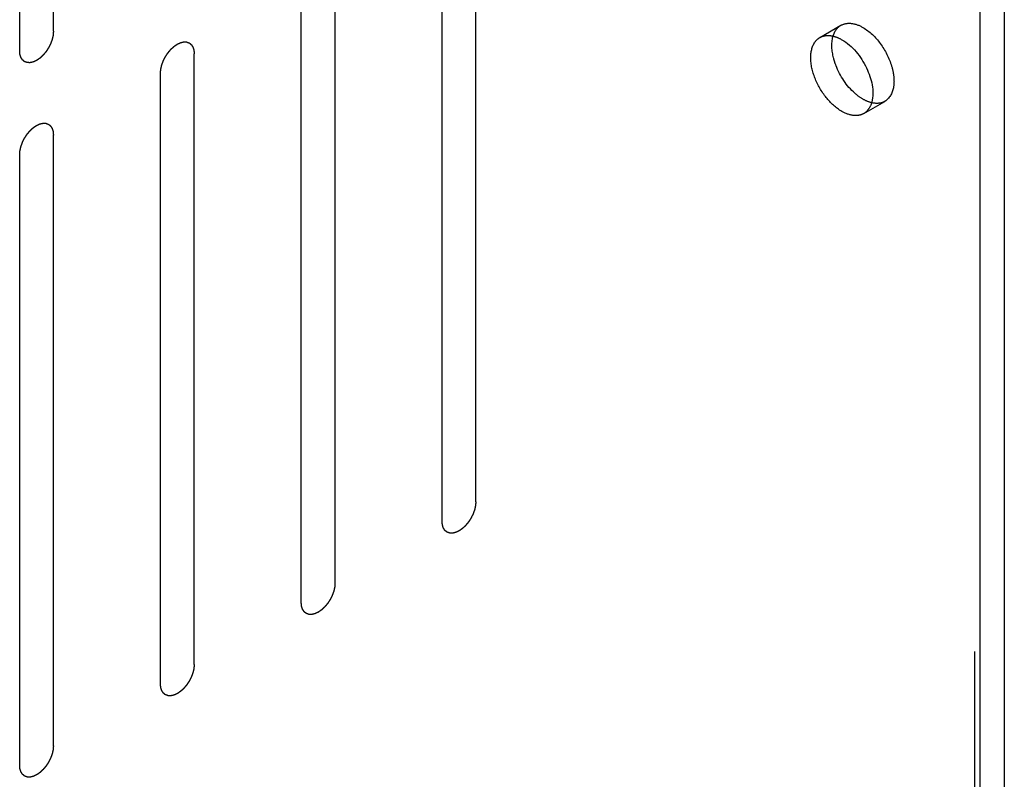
# Model space of a CAD drawing. Header units: inches. Extents: x 5 to 265, y 5 to 171.
# Tile 203 of 212: x 216.6 to 218.15, y 131.2 to 132.39. Entities that reach past the tile are written whole.
import ezdxf

# ---------------------------------------------------------------- set-up
doc = ezdxf.new("R2010")
doc.units = ezdxf.units.IN
doc.header["$LTSCALE"] = 14.96
doc.header["$MEASUREMENT"] = 0
doc.linetypes.add('HIDDEN', pattern=[0.2, 0.1, -0.1])
doc.layers.get('0').update_dxf_attribs({"linetype": 'CONTINUOUS'})
for name, color, linetype in [('03_ALL_AXES', 7, 'CONTINUOUS'), ('08_ALL_COSMETICS', 7, 'CONTINUOUS'), ('DEFAULT_2', 7, 'HIDDEN')]:
    doc.layers.add(name, color=color, linetype=linetype)

msp = doc.modelspace()

# ---------------------------------------------------------------- linework, layer by layer
at = {"color": 7, "linetype": 'Continuous'}
for p, q in [((218.15, 137.3515), (218.15, 71.2483)), ((218.1123, 71.1956), (218.1123, 137.3323))]:
    msp.add_line(p, q, dxfattribs=at)
at = {"layer": '03_ALL_AXES', "color": 7, "linetype": 'HIDDEN'}
for p, q in [((217.8601, 132.3657), (217.8933, 132.3849)), ((217.9291, 132.2462), (217.9623, 132.2654))]:
    msp.add_line(p, q, dxfattribs=at)
for points in [[(217.8855, 132.3777), (217.8876, 132.3806), (217.8902, 132.3831), (217.8933, 132.3849)], [(217.8601, 132.3657), (217.8631, 132.3675), (217.8667, 132.3685), (217.8702, 132.3688)], [(217.8702, 132.3688), (217.8741, 132.3692), (217.8781, 132.3687), (217.8819, 132.3677)], [(217.8807, 132.367), (217.8817, 132.3708), (217.8833, 132.3745), (217.8855, 132.3777)], [(217.8523, 132.3585), (217.8543, 132.3614), (217.857, 132.3639), (217.8601, 132.3657)], [(217.8819, 132.3677), (217.8863, 132.3665), (217.8906, 132.3646), (217.8946, 132.3623)], [(217.9405, 132.2634), (217.9361, 132.2646), (217.9318, 132.2665), (217.9278, 132.2688)], [(217.9417, 132.2641), (217.9406, 132.2603), (217.9391, 132.2566), (217.9368, 132.2534)], [(217.9291, 132.2462), (217.926, 132.2444), (217.9225, 132.2434), (217.919, 132.2431)], [(217.9368, 132.2534), (217.9348, 132.2505), (217.9321, 132.248), (217.9291, 132.2462)]]:
    msp.add_open_spline(points, degree=3, dxfattribs=at)
for points, knots in [([(217.8933, 132.3849), (217.898, 132.3876), (217.9107, 132.3895), (217.9221, 132.3848), (217.9278, 132.3815)], [0, 0, 0, 0, 0.45002, 1, 1, 1, 1]), ([(217.9278, 132.3815), (217.9385, 132.3753), (217.9572, 132.3567), (217.972, 132.3279), (217.9769, 132.3034), (217.9767, 132.2836), (217.9695, 132.2696), (217.9623, 132.2654)], [0, 0, 0, 0, 0.271139, 0.563812, 0.698594, 0.816737, 1, 1, 1, 1]), ([(217.8946, 132.2496), (217.8851, 132.255), (217.8681, 132.2711), (217.8512, 132.3006), (217.8437, 132.3313), (217.8475, 132.3516), (217.8523, 132.3585)], [0, 0, 0, 0, 0.258394, 0.541451, 0.799846, 1, 1, 1, 1]), ([(217.8855, 132.3214), (217.884, 132.3254), (217.8793, 132.34), (217.8778, 132.3563), (217.8807, 132.367)], [0, 0, 0, 0, 0.280454, 1, 1, 1, 1]), ([(217.8946, 132.3623), (217.9116, 132.3525), (217.9362, 132.3215), (217.9464, 132.2816), (217.9417, 132.2641)], [0, 0, 0, 0, 0.520118, 1, 1, 1, 1]), ([(217.9278, 132.2688), (217.9233, 132.2714), (217.905, 132.2851), (217.8919, 132.305), (217.8855, 132.3214)], [0, 0, 0, 0, 0.228715, 1, 1, 1, 1]), ([(217.9623, 132.2654), (217.9608, 132.2645), (217.9539, 132.2615), (217.946, 132.262), (217.9405, 132.2634)], [0, 0, 0, 0, 0.234155, 1, 1, 1, 1]), ([(217.919, 132.2431), (217.917, 132.2429), (217.9085, 132.2431), (217.9003, 132.2463), (217.8946, 132.2496)], [0, 0, 0, 0, 0.225557, 1, 1, 1, 1])]:
    msp.add_open_spline(points, degree=3, knots=knots, dxfattribs=at)
at = {"layer": '08_ALL_COSMETICS', "color": 7, "linetype": 'HIDDEN'}
for p, q in [((216.6553, 132.3755), (216.6553, 133.3349)), ((216.6022, 132.3449), (216.6022, 133.3043)), ((217.3192, 131.6362), (217.3192, 132.5956)), ((217.2662, 131.6056), (217.2662, 132.5649)), ((217.0979, 131.5084), (217.0979, 132.4678)), ((217.0449, 131.4778), (217.0449, 132.4372)), ((216.8766, 131.3806), (216.8766, 132.34)), ((216.8236, 131.35), (216.8236, 132.3094)), ((216.6553, 131.2528), (216.6553, 132.2122)), ((216.6022, 131.2222), (216.6022, 132.1816))]:
    msp.add_line(p, q, dxfattribs=at)
for points in [[(216.6553, 132.3755), (216.6552, 132.375), (216.6551, 132.374), (216.655, 132.3724), (216.6549, 132.3711), (216.6548, 132.3702), (216.6548, 132.3697), (216.6548, 132.3693), (216.6547, 132.3689), (216.6546, 132.3683), (216.6543, 132.3674), (216.654, 132.366), (216.6537, 132.3646), (216.6535, 132.3637), (216.6534, 132.3631), (216.6533, 132.3627), (216.6531, 132.3623), (216.6529, 132.3617), (216.6526, 132.3608), (216.6521, 132.3594), (216.6515, 132.358), (216.6512, 132.357), (216.651, 132.3564), (216.6509, 132.356), (216.6506, 132.3556), (216.6504, 132.3551), (216.6499, 132.3541), (216.6492, 132.3527), (216.6485, 132.3513), (216.648, 132.3504), (216.6477, 132.3498), (216.6475, 132.3494), (216.6473, 132.349), (216.6469, 132.3485), (216.6463, 132.3476), (216.6455, 132.3463), (216.6447, 132.3451), (216.6441, 132.3442), (216.6438, 132.3437), (216.6435, 132.3433), (216.6432, 132.343), (216.6428, 132.3425), (216.6422, 132.3417), (216.6412, 132.3406), (216.6403, 132.3394), (216.6396, 132.3386), (216.6392, 132.3382), (216.639, 132.3378), (216.6386, 132.3375), (216.6382, 132.3372), (216.6375, 132.3365), (216.6365, 132.3355), (216.6354, 132.3346), (216.6347, 132.3339), (216.6343, 132.3335), (216.634, 132.3332), (216.6337, 132.333), (216.6332, 132.3327), (216.6325, 132.3322), (216.6314, 132.3314), (216.6303, 132.3307), (216.6295, 132.3301), (216.6291, 132.3298), (216.6288, 132.3296), (216.6284, 132.3295), (216.628, 132.3292), (216.6273, 132.3289), (216.6262, 132.3284), (216.6251, 132.3279), (216.6244, 132.3276), (216.6239, 132.3274), (216.6236, 132.3272), (216.6233, 132.3271), (216.6229, 132.327), (216.6222, 132.3269), (216.6211, 132.3266), (216.6201, 132.3264), (216.6194, 132.3262), (216.619, 132.3262), (216.6186, 132.3261), (216.6184, 132.3261), (216.618, 132.3261), (216.6173, 132.3261), (216.6164, 132.3262), (216.6154, 132.3262), (216.6147, 132.3262), (216.6144, 132.3262), (216.6141, 132.3262), (216.6138, 132.3263), (216.6135, 132.3265), (216.6129, 132.3267), (216.612, 132.327), (216.6112, 132.3273), (216.6106, 132.3275), (216.6103, 132.3277), (216.61, 132.3277), (216.6098, 132.3279), (216.6095, 132.3281), (216.609, 132.3285), (216.6084, 132.3291), (216.6077, 132.3297), (216.6072, 132.3301), (216.6069, 132.3303), (216.6067, 132.3304), (216.6066, 132.3307), (216.6064, 132.331), (216.606, 132.3316), (216.6055, 132.3324), (216.605, 132.3332), (216.6046, 132.3338), (216.6044, 132.3341), (216.6043, 132.3343), (216.6042, 132.3346), (216.6041, 132.335), (216.6038, 132.3357), (216.6035, 132.3367), (216.6032, 132.3377), (216.603, 132.3385), (216.6029, 132.3389), (216.6027, 132.3391), (216.6027, 132.3395), (216.6027, 132.34), (216.6026, 132.3408), (216.6025, 132.342), (216.6024, 132.3435), (216.6023, 132.3444), (216.6022, 132.3449)], [(216.8236, 132.3094), (216.8236, 132.3099), (216.8237, 132.3109), (216.8238, 132.3125), (216.8239, 132.3138), (216.824, 132.3147), (216.824, 132.3152), (216.8241, 132.3156), (216.8242, 132.316), (216.8243, 132.3166), (216.8245, 132.3175), (216.8248, 132.3189), (216.8251, 132.3203), (216.8253, 132.3213), (216.8255, 132.3218), (216.8255, 132.3222), (216.8257, 132.3226), (216.8259, 132.3232), (216.8263, 132.3242), (216.8268, 132.3256), (216.8273, 132.3269), (216.8276, 132.3279), (216.8278, 132.3285), (216.828, 132.3289), (216.8282, 132.3293), (216.8285, 132.3299), (216.829, 132.3308), (216.8297, 132.3322), (216.8304, 132.3336), (216.8308, 132.3346), (216.8311, 132.3351), (216.8313, 132.3355), (216.8316, 132.3359), (216.8319, 132.3364), (216.8325, 132.3373), (216.8333, 132.3386), (216.8342, 132.3398), (216.8347, 132.3407), (216.8351, 132.3412), (216.8353, 132.3416), (216.8356, 132.342), (216.836, 132.3424), (216.8367, 132.3432), (216.8376, 132.3444), (216.8386, 132.3455), (216.8392, 132.3463), (216.8396, 132.3467), (216.8399, 132.3471), (216.8402, 132.3474), (216.8406, 132.3478), (216.8413, 132.3484), (216.8424, 132.3494), (216.8434, 132.3503), (216.8441, 132.351), (216.8445, 132.3514), (216.8448, 132.3517), (216.8452, 132.3519), (216.8456, 132.3522), (216.8464, 132.3527), (216.8475, 132.3535), (216.8486, 132.3543), (216.8493, 132.3548), (216.8498, 132.3551), (216.8501, 132.3553), (216.8504, 132.3555), (216.8508, 132.3557), (216.8516, 132.356), (216.8527, 132.3565), (216.8537, 132.357), (216.8545, 132.3574), (216.8549, 132.3576), (216.8552, 132.3577), (216.8555, 132.3578), (216.856, 132.3579), (216.8567, 132.358), (216.8577, 132.3583), (216.8587, 132.3585), (216.8595, 132.3587), (216.8599, 132.3588), (216.8602, 132.3589), (216.8605, 132.3588), (216.8609, 132.3588), (216.8615, 132.3588), (216.8625, 132.3588), (216.8634, 132.3587), (216.8641, 132.3587), (216.8645, 132.3587), (216.8648, 132.3587), (216.865, 132.3586), (216.8653, 132.3585), (216.8659, 132.3582), (216.8668, 132.3579), (216.8676, 132.3576), (216.8682, 132.3574), (216.8686, 132.3573), (216.8688, 132.3572), (216.869, 132.357), (216.8693, 132.3568), (216.8698, 132.3564), (216.8705, 132.3558), (216.8712, 132.3552), (216.8716, 132.3549), (216.8719, 132.3546), (216.8721, 132.3545), (216.8723, 132.3542), (216.8725, 132.3539), (216.8728, 132.3533), (216.8733, 132.3525), (216.8738, 132.3517), (216.8742, 132.3512), (216.8744, 132.3508), (216.8746, 132.3506), (216.8746, 132.3503), (216.8748, 132.3499), (216.875, 132.3492), (216.8753, 132.3482), (216.8756, 132.3472), (216.8759, 132.3465), (216.876, 132.3461), (216.8761, 132.3458), (216.8761, 132.3454), (216.8762, 132.3449), (216.8762, 132.3441), (216.8763, 132.3429), (216.8765, 132.3414), (216.8766, 132.3405), (216.8766, 132.34)], [(216.6022, 132.1816), (216.6023, 132.1821), (216.6024, 132.1832), (216.6025, 132.1847), (216.6026, 132.186), (216.6027, 132.1869), (216.6027, 132.1875), (216.6027, 132.1878), (216.6028, 132.1883), (216.603, 132.1888), (216.6032, 132.1898), (216.6035, 132.1911), (216.6038, 132.1925), (216.604, 132.1935), (216.6042, 132.194), (216.6042, 132.1944), (216.6044, 132.1948), (216.6046, 132.1954), (216.605, 132.1964), (216.6055, 132.1978), (216.606, 132.1992), (216.6063, 132.2001), (216.6065, 132.2007), (216.6067, 132.2011), (216.6069, 132.2015), (216.6072, 132.2021), (216.6076, 132.203), (216.6083, 132.2044), (216.609, 132.2058), (216.6095, 132.2068), (216.6098, 132.2073), (216.61, 132.2078), (216.6103, 132.2081), (216.6106, 132.2086), (216.6112, 132.2095), (216.612, 132.2108), (216.6128, 132.2121), (216.6134, 132.213), (216.6138, 132.2135), (216.614, 132.2139), (216.6143, 132.2142), (216.6147, 132.2146), (216.6153, 132.2154), (216.6163, 132.2166), (216.6172, 132.2177), (216.6179, 132.2185), (216.6183, 132.219), (216.6186, 132.2193), (216.6189, 132.2196), (216.6193, 132.22), (216.62, 132.2206), (216.621, 132.2216), (216.6221, 132.2226), (216.6228, 132.2232), (216.6232, 132.2236), (216.6235, 132.2239), (216.6238, 132.2241), (216.6243, 132.2244), (216.625, 132.225), (216.6261, 132.2257), (216.6272, 132.2265), (216.628, 132.227), (216.6284, 132.2273), (216.6288, 132.2276), (216.6291, 132.2277), (216.6295, 132.2279), (216.6303, 132.2282), (216.6313, 132.2287), (216.6324, 132.2292), (216.6332, 132.2296), (216.6336, 132.2298), (216.6339, 132.2299), (216.6342, 132.23), (216.6346, 132.2301), (216.6354, 132.2303), (216.6364, 132.2305), (216.6374, 132.2307), (216.6381, 132.2309), (216.6385, 132.231), (216.6389, 132.2311), (216.6391, 132.231), (216.6395, 132.231), (216.6402, 132.231), (216.6411, 132.231), (216.6421, 132.2309), (216.6428, 132.2309), (216.6431, 132.2309), (216.6434, 132.2309), (216.6437, 132.2308), (216.644, 132.2307), (216.6446, 132.2305), (216.6455, 132.2301), (216.6463, 132.2298), (216.6469, 132.2296), (216.6472, 132.2295), (216.6475, 132.2294), (216.6477, 132.2292), (216.648, 132.229), (216.6485, 132.2286), (216.6491, 132.228), (216.6498, 132.2275), (216.6503, 132.2271), (216.6506, 132.2268), (216.6508, 132.2267), (216.6509, 132.2264), (216.6511, 132.2261), (216.6515, 132.2255), (216.652, 132.2247), (216.6525, 132.2239), (216.6529, 132.2234), (216.6531, 132.2231), (216.6533, 132.2228), (216.6533, 132.2225), (216.6535, 132.2221), (216.6537, 132.2214), (216.654, 132.2204), (216.6543, 132.2194), (216.6545, 132.2187), (216.6547, 132.2183), (216.6548, 132.218), (216.6548, 132.2176), (216.6548, 132.2171), (216.6549, 132.2163), (216.655, 132.2151), (216.6551, 132.2137), (216.6552, 132.2127), (216.6553, 132.2122)], [(217.3192, 131.6362), (217.3192, 131.6357), (217.3191, 131.6346), (217.319, 131.6331), (217.3189, 131.6318), (217.3188, 131.6308), (217.3188, 131.6303), (217.3188, 131.6299), (217.3186, 131.6295), (217.3185, 131.629), (217.3183, 131.628), (217.318, 131.6266), (217.3177, 131.6253), (217.3175, 131.6243), (217.3173, 131.6238), (217.3173, 131.6234), (217.3171, 131.6229), (217.3169, 131.6224), (217.3165, 131.6214), (217.316, 131.62), (217.3155, 131.6186), (217.3152, 131.6176), (217.315, 131.6171), (217.3148, 131.6167), (217.3146, 131.6163), (217.3143, 131.6157), (217.3138, 131.6147), (217.3131, 131.6134), (217.3124, 131.612), (217.312, 131.611), (217.3117, 131.6105), (217.3115, 131.61), (217.3112, 131.6097), (217.3109, 131.6092), (217.3103, 131.6083), (217.3095, 131.607), (217.3086, 131.6057), (217.3081, 131.6048), (217.3077, 131.6043), (217.3075, 131.6039), (217.3072, 131.6036), (217.3068, 131.6031), (217.3061, 131.6024), (217.3052, 131.6012), (217.3042, 131.6001), (217.3036, 131.5993), (217.3032, 131.5988), (217.3029, 131.5985), (217.3026, 131.5982), (217.3022, 131.5978), (217.3015, 131.5971), (217.3004, 131.5962), (217.2994, 131.5952), (217.2987, 131.5945), (217.2983, 131.5942), (217.298, 131.5939), (217.2976, 131.5937), (217.2972, 131.5933), (217.2964, 131.5928), (217.2953, 131.5921), (217.2943, 131.5913), (217.2935, 131.5908), (217.2931, 131.5905), (217.2927, 131.5902), (217.2924, 131.5901), (217.292, 131.5899), (217.2912, 131.5896), (217.2902, 131.5891), (217.2891, 131.5886), (217.2883, 131.5882), (217.2879, 131.588), (217.2876, 131.5878), (217.2873, 131.5878), (217.2869, 131.5877), (217.2861, 131.5875), (217.2851, 131.5873), (217.2841, 131.5871), (217.2833, 131.5869), (217.2829, 131.5868), (217.2826, 131.5867), (217.2823, 131.5867), (217.282, 131.5867), (217.2813, 131.5868), (217.2803, 131.5868), (217.2794, 131.5868), (217.2787, 131.5869), (217.2783, 131.5869), (217.278, 131.5869), (217.2778, 131.587), (217.2775, 131.5871), (217.2769, 131.5873), (217.276, 131.5876), (217.2752, 131.588), (217.2746, 131.5882), (217.2742, 131.5883), (217.274, 131.5884), (217.2738, 131.5886), (217.2735, 131.5888), (217.273, 131.5892), (217.2723, 131.5898), (217.2717, 131.5903), (217.2712, 131.5907), (217.2709, 131.5909), (217.2707, 131.5911), (217.2705, 131.5914), (217.2703, 131.5917), (217.27, 131.5922), (217.2695, 131.593), (217.269, 131.5938), (217.2686, 131.5944), (217.2684, 131.5947), (217.2682, 131.595), (217.2682, 131.5953), (217.268, 131.5957), (217.2678, 131.5964), (217.2675, 131.5974), (217.2672, 131.5984), (217.267, 131.5991), (217.2668, 131.5995), (217.2667, 131.5998), (217.2667, 131.6002), (217.2667, 131.6006), (217.2666, 131.6015), (217.2665, 131.6027), (217.2663, 131.6041), (217.2663, 131.6051), (217.2662, 131.6056)], [(217.0979, 131.5084), (217.0979, 131.5079), (217.0978, 131.5068), (217.0977, 131.5053), (217.0976, 131.504), (217.0975, 131.5031), (217.0974, 131.5025), (217.0974, 131.5022), (217.0973, 131.5017), (217.0972, 131.5012), (217.097, 131.5002), (217.0967, 131.4989), (217.0964, 131.4975), (217.0961, 131.4965), (217.096, 131.496), (217.0959, 131.4956), (217.0958, 131.4952), (217.0956, 131.4946), (217.0952, 131.4936), (217.0947, 131.4922), (217.0942, 131.4908), (217.0938, 131.4899), (217.0936, 131.4893), (217.0935, 131.4889), (217.0933, 131.4885), (217.093, 131.4879), (217.0925, 131.487), (217.0918, 131.4856), (217.0911, 131.4842), (217.0906, 131.4832), (217.0904, 131.4827), (217.0902, 131.4823), (217.0899, 131.4819), (217.0896, 131.4814), (217.089, 131.4805), (217.0882, 131.4792), (217.0873, 131.4779), (217.0867, 131.477), (217.0864, 131.4765), (217.0862, 131.4761), (217.0859, 131.4758), (217.0855, 131.4754), (217.0848, 131.4746), (217.0839, 131.4734), (217.0829, 131.4723), (217.0823, 131.4715), (217.0819, 131.471), (217.0816, 131.4707), (217.0813, 131.4704), (217.0809, 131.47), (217.0801, 131.4694), (217.0791, 131.4684), (217.0781, 131.4674), (217.0774, 131.4668), (217.077, 131.4664), (217.0766, 131.4661), (217.0763, 131.4659), (217.0759, 131.4656), (217.0751, 131.465), (217.074, 131.4643), (217.0729, 131.4635), (217.0722, 131.463), (217.0717, 131.4627), (217.0714, 131.4624), (217.0711, 131.4623), (217.0707, 131.4621), (217.0699, 131.4618), (217.0688, 131.4613), (217.0678, 131.4608), (217.067, 131.4604), (217.0666, 131.4602), (217.0662, 131.4601), (217.0659, 131.46), (217.0655, 131.4599), (217.0648, 131.4598), (217.0638, 131.4595), (217.0627, 131.4593), (217.062, 131.4591), (217.0616, 131.459), (217.0613, 131.4589), (217.061, 131.459), (217.0606, 131.459), (217.06, 131.459), (217.059, 131.459), (217.0581, 131.4591), (217.0574, 131.4591), (217.057, 131.4591), (217.0567, 131.4591), (217.0565, 131.4592), (217.0561, 131.4593), (217.0555, 131.4596), (217.0547, 131.4599), (217.0538, 131.4602), (217.0532, 131.4604), (217.0529, 131.4605), (217.0526, 131.4606), (217.0525, 131.4608), (217.0522, 131.461), (217.0517, 131.4614), (217.051, 131.462), (217.0503, 131.4625), (217.0498, 131.4629), (217.0496, 131.4632), (217.0494, 131.4633), (217.0492, 131.4636), (217.049, 131.4639), (217.0487, 131.4645), (217.0481, 131.4653), (217.0476, 131.4661), (217.0473, 131.4666), (217.0471, 131.467), (217.0469, 131.4672), (217.0468, 131.4675), (217.0467, 131.4679), (217.0465, 131.4686), (217.0462, 131.4696), (217.0459, 131.4706), (217.0456, 131.4713), (217.0455, 131.4717), (217.0454, 131.472), (217.0454, 131.4724), (217.0453, 131.4729), (217.0453, 131.4737), (217.0451, 131.4749), (217.045, 131.4763), (217.0449, 131.4773), (217.0449, 131.4778)], [(216.8766, 131.3806), (216.8766, 131.3801), (216.8765, 131.3791), (216.8763, 131.3775), (216.8762, 131.3762), (216.8762, 131.3753), (216.8761, 131.3748), (216.8761, 131.3744), (216.876, 131.374), (216.8759, 131.3734), (216.8757, 131.3725), (216.8753, 131.3711), (216.875, 131.3697), (216.8748, 131.3688), (216.8747, 131.3682), (216.8746, 131.3678), (216.8744, 131.3674), (216.8742, 131.3668), (216.8739, 131.3658), (216.8734, 131.3645), (216.8729, 131.3631), (216.8725, 131.3621), (216.8723, 131.3615), (216.8722, 131.3611), (216.872, 131.3607), (216.8717, 131.3601), (216.8712, 131.3592), (216.8705, 131.3578), (216.8698, 131.3564), (216.8693, 131.3554), (216.869, 131.3549), (216.8688, 131.3545), (216.8686, 131.3541), (216.8682, 131.3536), (216.8677, 131.3527), (216.8668, 131.3514), (216.866, 131.3502), (216.8654, 131.3493), (216.8651, 131.3488), (216.8648, 131.3484), (216.8645, 131.348), (216.8642, 131.3476), (216.8635, 131.3468), (216.8626, 131.3457), (216.8616, 131.3445), (216.8609, 131.3437), (216.8606, 131.3433), (216.8603, 131.3429), (216.86, 131.3426), (216.8595, 131.3422), (216.8588, 131.3416), (216.8578, 131.3406), (216.8568, 131.3397), (216.856, 131.339), (216.8556, 131.3386), (216.8553, 131.3383), (216.855, 131.3381), (216.8546, 131.3378), (216.8538, 131.3373), (216.8527, 131.3365), (216.8516, 131.3357), (216.8508, 131.3352), (216.8504, 131.3349), (216.8501, 131.3347), (216.8498, 131.3345), (216.8493, 131.3343), (216.8486, 131.334), (216.8475, 131.3335), (216.8464, 131.333), (216.8457, 131.3326), (216.8453, 131.3325), (216.8449, 131.3323), (216.8446, 131.3322), (216.8442, 131.3321), (216.8435, 131.332), (216.8425, 131.3317), (216.8414, 131.3315), (216.8407, 131.3313), (216.8403, 131.3312), (216.84, 131.3311), (216.8397, 131.3312), (216.8393, 131.3312), (216.8386, 131.3312), (216.8377, 131.3312), (216.8367, 131.3313), (216.8361, 131.3313), (216.8357, 131.3313), (216.8354, 131.3313), (216.8352, 131.3314), (216.8348, 131.3315), (216.8342, 131.3318), (216.8334, 131.3321), (216.8325, 131.3324), (216.8319, 131.3326), (216.8316, 131.3327), (216.8313, 131.3328), (216.8311, 131.333), (216.8308, 131.3332), (216.8304, 131.3336), (216.8297, 131.3342), (216.829, 131.3348), (216.8285, 131.3352), (216.8283, 131.3354), (216.828, 131.3355), (216.8279, 131.3358), (216.8277, 131.3361), (216.8273, 131.3367), (216.8268, 131.3375), (216.8263, 131.3383), (216.826, 131.3388), (216.8258, 131.3392), (216.8256, 131.3394), (216.8255, 131.3397), (216.8254, 131.3401), (216.8252, 131.3408), (216.8248, 131.3418), (216.8245, 131.3428), (216.8243, 131.3435), (216.8242, 131.3439), (216.8241, 131.3442), (216.8241, 131.3446), (216.824, 131.3451), (216.8239, 131.3459), (216.8238, 131.3471), (216.8237, 131.3486), (216.8236, 131.3495), (216.8236, 131.35)], [(216.6553, 131.2528), (216.6552, 131.2523), (216.6551, 131.2513), (216.655, 131.2497), (216.6549, 131.2484), (216.6548, 131.2475), (216.6548, 131.247), (216.6548, 131.2466), (216.6547, 131.2462), (216.6546, 131.2456), (216.6543, 131.2447), (216.654, 131.2433), (216.6537, 131.2419), (216.6535, 131.241), (216.6534, 131.2404), (216.6533, 131.24), (216.6531, 131.2396), (216.6529, 131.239), (216.6526, 131.2381), (216.6521, 131.2367), (216.6515, 131.2353), (216.6512, 131.2343), (216.651, 131.2338), (216.6509, 131.2333), (216.6506, 131.2329), (216.6504, 131.2324), (216.6499, 131.2314), (216.6492, 131.23), (216.6485, 131.2286), (216.648, 131.2277), (216.6477, 131.2271), (216.6475, 131.2267), (216.6473, 131.2263), (216.6469, 131.2258), (216.6463, 131.2249), (216.6455, 131.2236), (216.6447, 131.2224), (216.6441, 131.2215), (216.6438, 131.221), (216.6435, 131.2206), (216.6432, 131.2203), (216.6428, 131.2198), (216.6422, 131.219), (216.6412, 131.2179), (216.6403, 131.2167), (216.6396, 131.2159), (216.6392, 131.2155), (216.639, 131.2151), (216.6386, 131.2149), (216.6382, 131.2145), (216.6375, 131.2138), (216.6365, 131.2128), (216.6354, 131.2119), (216.6347, 131.2112), (216.6343, 131.2108), (216.634, 131.2105), (216.6337, 131.2103), (216.6332, 131.21), (216.6325, 131.2095), (216.6314, 131.2087), (216.6303, 131.208), (216.6295, 131.2074), (216.6291, 131.2071), (216.6288, 131.2069), (216.6284, 131.2068), (216.628, 131.2066), (216.6273, 131.2062), (216.6262, 131.2057), (216.6251, 131.2052), (216.6244, 131.2049), (216.6239, 131.2047), (216.6236, 131.2045), (216.6233, 131.2045), (216.6229, 131.2043), (216.6222, 131.2042), (216.6211, 131.2039), (216.6201, 131.2037), (216.6194, 131.2035), (216.619, 131.2035), (216.6186, 131.2034), (216.6184, 131.2034), (216.618, 131.2034), (216.6173, 131.2034), (216.6164, 131.2035), (216.6154, 131.2035), (216.6147, 131.2035), (216.6144, 131.2035), (216.6141, 131.2035), (216.6138, 131.2037), (216.6135, 131.2038), (216.6129, 131.204), (216.612, 131.2043), (216.6112, 131.2046), (216.6106, 131.2048), (216.6103, 131.205), (216.61, 131.205), (216.6098, 131.2052), (216.6095, 131.2054), (216.609, 131.2058), (216.6084, 131.2064), (216.6077, 131.207), (216.6072, 131.2074), (216.6069, 131.2076), (216.6067, 131.2078), (216.6066, 131.208), (216.6064, 131.2083), (216.606, 131.2089), (216.6055, 131.2097), (216.605, 131.2105), (216.6046, 131.2111), (216.6044, 131.2114), (216.6043, 131.2116), (216.6042, 131.2119), (216.6041, 131.2123), (216.6038, 131.213), (216.6035, 131.214), (216.6032, 131.2151), (216.603, 131.2158), (216.6029, 131.2162), (216.6027, 131.2165), (216.6027, 131.2168), (216.6027, 131.2173), (216.6026, 131.2181), (216.6025, 131.2193), (216.6024, 131.2208), (216.6023, 131.2217), (216.6022, 131.2222)]]:
    msp.add_open_spline(points, degree=3, knots=[0, 0, 0, 0, 0.015625, 0.03125, 0.046875, 0.054688, 0.058594, 0.0625, 0.066406, 0.070312, 0.078125, 0.09375, 0.109375, 0.117188, 0.121094, 0.125, 0.128906, 0.132812, 0.140625, 0.15625, 0.171875, 0.179688, 0.183594, 0.1875, 0.191406, 0.195312, 0.203125, 0.21875, 0.234375, 0.242188, 0.246094, 0.25, 0.253906, 0.257812, 0.265625, 0.28125, 0.296875, 0.304688, 0.308594, 0.3125, 0.316406, 0.320312, 0.328125, 0.34375, 0.359375, 0.367188, 0.371094, 0.375, 0.378906, 0.382812, 0.390625, 0.40625, 0.421875, 0.429688, 0.433594, 0.4375, 0.441406, 0.445312, 0.453125, 0.46875, 0.484375, 0.492188, 0.496094, 0.5, 0.503906, 0.507812, 0.515625, 0.53125, 0.546875, 0.554688, 0.558594, 0.5625, 0.566406, 0.570312, 0.578125, 0.59375, 0.609375, 0.617188, 0.621094, 0.625, 0.628906, 0.632812, 0.640625, 0.65625, 0.671875, 0.679688, 0.683594, 0.6875, 0.691406, 0.695312, 0.703125, 0.71875, 0.734375, 0.742188, 0.746094, 0.75, 0.753906, 0.757812, 0.765625, 0.78125, 0.796875, 0.804688, 0.808594, 0.8125, 0.816406, 0.820312, 0.828125, 0.84375, 0.859375, 0.867188, 0.871094, 0.875, 0.878906, 0.882812, 0.890625, 0.90625, 0.921875, 0.929688, 0.933594, 0.9375, 0.941406, 0.945312, 0.953125, 0.96875, 0.984375, 1, 1, 1, 1], dxfattribs=at)
at = {"layer": 'DEFAULT_2', "color": 7, "linetype": 'HIDDEN'}
msp.add_line((218.103, 137.385), (218.103, 71.2483), dxfattribs=at)

doc.saveas('drawing.dxf')
